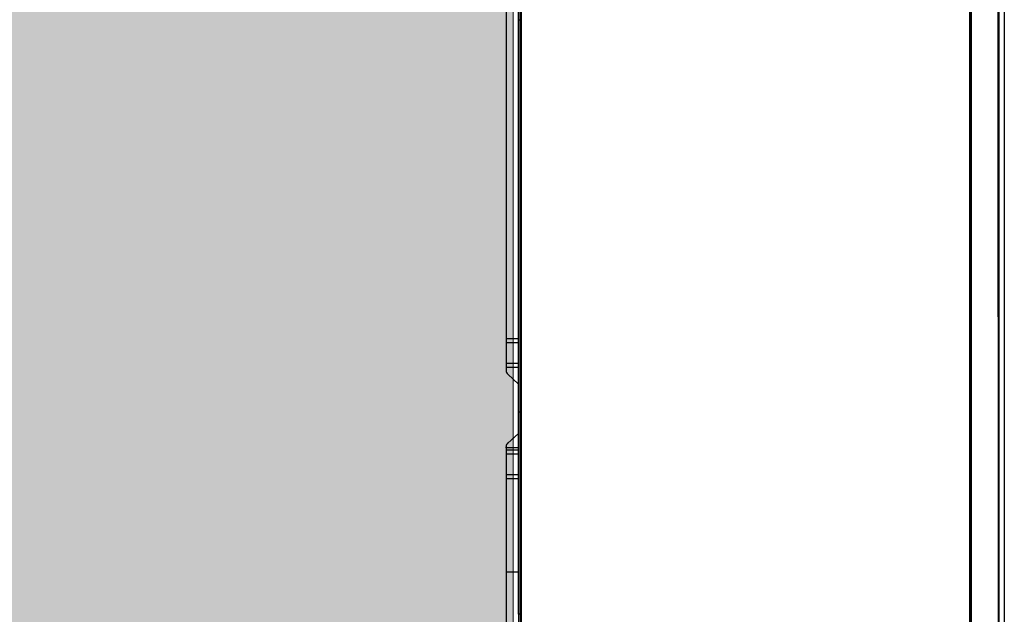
# Model space of a CAD drawing. Header units: millimetres. Extents: x 922208 to 1069538, y -182208 to -99877.
# Tile 39 of 256: x 970907 to 971305, y -170737 to -170496. Entities that reach past the tile are written whole.
import ezdxf

# ---------------------------------------------------------------- set-up
doc = ezdxf.new("R2010")
doc.units = ezdxf.units.MM
doc.header["$MEASUREMENT"] = 0
doc.linetypes.add('HIDDEN', pattern=[20, 10, -10])
doc.layers.add('IS_KLIM_urządzenia', color=3, linetype='Continuous')
for name, color, linetype, lineweight in [('IS_POWRÓT', 5, 'HIDDEN', 30), ('Nowe_220-A Ściany_Nr_pióra__19', 255, 'Continuous', 0), ('Nowe_220-A Ściany_Nr_pióra__27', 7, 'Continuous', 25)]:
    doc.layers.add(name, color=color, linetype=linetype, lineweight=lineweight)

# ---------------------------------------------------------------- blocks, each defined once
blk = doc.blocks.new('parter01')
at = {"layer": 'Nowe_220-A Ściany_Nr_pióra__19', "linetype": 'Continuous', "lineweight": 0}
blk.add_hatch(color=255, dxfattribs=at).paths.add_polyline_path([(971106.55074, -110150.02068), (970866.55073, -110150.02068), (970866.55073, -111767.85763), (971106.55074, -111767.85763)])
at = {"layer": 'Nowe_220-A Ściany_Nr_pióra__27', "color": 7, "linetype": 'Continuous', "lineweight": 0}
blk.add_lwpolyline([(971106.55073, -111767.85763), (971106.55073, -110150.02068)], dxfattribs=at)
blk = doc.blocks.new('G$CFEA986A8')
at = {"layer": 'IS_KLIM_urządzenia', "linetype": 'Continuous'}
for p, q in [((65.49, 201.26), (209.47, 201.26)), ((209.47, 196.29), (209.47, 201.26)), ((209.47, 201.26), (210.97, 201.26)), ((210.97, 201.26), (210.97, 196.29)), ((210.97, 201.26), (219.47, 201.26)), ((219.47, 196.29), (219.47, 201.26)), ((219.47, 201.26), (220.97, 201.26)), ((220.97, 201.26), (220.97, 196.29)), ((220.97, 201.26), (222.34, 201.26)), ((223.82, 200.61), (227.77, 196.29)), ((247.78, 196.29), (251.6, 200.59)), ((253.61, 201.26), (253.09, 201.26)), ((255.91, 201.26), (264.42, 201.26)), ((303.61, 201.26), (507.43, 201.26)), ((80.5, 196.24), (80.5, 195.58)), ((80.5, 195.58), (80.5, 195.13)), ((239.13, 196.24), (239.13, 196.29)), ((239.13, 195.13), (239.13, 195.58)), ((278.23, 195.58), (278.23, 195.13)), ((320.84, 196.24), (320.84, 196.29)), ((320.84, 195.58), (320.84, 196.24)), ((320.84, 195.13), (320.84, 195.58)), ((46.52, 13.96), (921.55, 13.84)), ((48.58, 13.7), (919.48, 13.58)), ((919.48, 13.06), (48.58, 13.18)), ((58.73, 0), (909.33, -0.12)), ((58.74, 2.46), (909.33, 2.34)), ((909.33, 1.87), (58.74, 1.98))]:
    blk.add_line(p, q, dxfattribs=at)
at = {"layer": 'IS_KLIM_urządzenia', "linetype": 'Continuous', "extrusion": (0, 0, -1)}
for centre, start, end in [((-222.34, 199.26), 90, 137.5532), ((-253.09, 199.26), 41.5986, 90)]:
    blk.add_arc(centre, 2, start, end, dxfattribs=at)
at = {"layer": 'IS_KLIM_urządzenia', "linetype": 'Continuous'}
for points, degree in [([(253.61, 196.29), (253.61, 197.95), (253.61, 199.6), (253.61, 201.26)], 3), ([(254.48, 196.29), (254.48, 197.95), (254.48, 199.6), (254.48, 201.26)], 3), ([(254.48, 201.26), (254.96, 201.26), (255.43, 201.26), (255.91, 201.26)], 3), ([(255.91, 201.26), (255.91, 199.6), (255.91, 197.95), (255.91, 196.29)], 3), ([(264.42, 196.29), (264.42, 197.95), (264.42, 199.6), (264.42, 201.26)], 3), ([(264.42, 201.26), (264.93, 201.26), (265.45, 201.26), (265.97, 201.26)], 3), ([(265.97, 201.26), (265.97, 196.29)], 1), ([(303.61, 201.26), (303.61, 196.29)], 1), ([(80.5, 196.24), (69.18, 196.24), (57.86, 196.24), (46.54, 196.24)], 3), ([(46.54, 195.58), (57.86, 195.58), (69.18, 195.58), (80.5, 195.58)], 3), ([(80.5, 195.13), (70.57, 195.13), (60.65, 195.13), (50.72, 195.13)], 3), ([(239.13, 196.24), (186.25, 196.24), (133.37, 196.24), (80.5, 196.24)], 3), ([(80.5, 195.58), (133.37, 195.58), (186.25, 195.58), (239.13, 195.58)], 3), ([(239.13, 195.13), (186.25, 195.13), (133.37, 195.13), (80.5, 195.13)], 3), ([(239.13, 196.29), (266.37, 196.29), (293.61, 196.29), (320.84, 196.29)], 3), ([(320.84, 196.24), (293.61, 196.24), (266.37, 196.24), (239.13, 196.24)], 3), ([(239.13, 195.58), (239.13, 195.8), (239.13, 196.02), (239.13, 196.24)], 3), ([(239.13, 195.58), (252.17, 195.58), (265.2, 195.58), (278.23, 195.58)], 3), ([(278.23, 195.13), (265.2, 195.13), (252.17, 195.13), (239.13, 195.13)], 3), ([(320.84, 196.29), (322.84, 196.29), (324.84, 196.29), (326.83, 196.29)], 3), ([(320.84, 195.58), (322.84, 195.58), (324.84, 195.58), (326.83, 195.58)], 3), ([(326.83, 195.13), (324.84, 195.13), (322.84, 195.13), (320.84, 195.13)], 3)]:
    blk.add_open_spline(points, degree=degree, dxfattribs=at)
for points, knots in [([(253.61, 201.26), (253.87, 201.26), (254.14, 201.26), (254.43, 201.26), (254.45, 201.26), (254.48, 201.26)], [0, 0, 0, 0, 0.911049, 0.911049, 1, 1, 1, 1]), ([(265.97, 201.26), (266.02, 201.26), (266.06, 201.26), (270.28, 201.26), (274.45, 201.26), (286.95, 201.26), (295.28, 201.26), (303.61, 201.26)], [0, 0, 0, 0, 0.003771, 0.003771, 0.335869, 0.335869, 1, 1, 1, 1]), ([(46.54, 196.29), (46.71, 196.29), (46.87, 196.29), (48.37, 196.29), (49.71, 196.29), (56.37, 196.29), (61.71, 196.29), (71.52, 196.29), (76.01, 196.29), (80.5, 196.29)], [0, 0, 0, 0, 0.014724, 0.014724, 0.13252, 0.13252, 0.603704, 0.603704, 1, 1, 1, 1]), ([(80.5, 196.29), (94.71, 196.29), (108.92, 196.29), (161.8, 196.29), (200.47, 196.29), (239.13, 196.29)], [0, 0, 0, 0, 0.268807, 0.268807, 1, 1, 1, 1]), ([(278.23, 195.58), (285.33, 195.58), (292.43, 195.58), (306.64, 195.58), (313.74, 195.58), (320.84, 195.58)], [0, 0, 0, 0, 0.5, 0.5, 1, 1, 1, 1]), ([(320.84, 195.13), (320.51, 195.13), (320.18, 195.13), (318.51, 195.13), (317.18, 195.13), (310.51, 195.13), (305.18, 195.13), (292.64, 195.13), (285.43, 195.13), (278.23, 195.13)], [0, 0, 0, 0, 0.023466, 0.023466, 0.117331, 0.117331, 0.49279, 0.49279, 1, 1, 1, 1])]:
    blk.add_open_spline(points, degree=3, knots=knots, dxfattribs=at)

msp = doc.modelspace()

# ---------------------------------------------------------------- block references
at = {"layer": 'IS_POWRÓT', "color": 27, "linetype": 'ByBlock', "lineweight": 30}
msp.add_blockref('parter01', (0, -59685.16), dxfattribs=at)

# ---------------------------------------------------------------- next in the draw order: block references
at = {"layer": 'IS_KLIM_urządzenia', "xscale": -1, "rotation": 90}
msp.add_blockref('G$CFEA986A8', (971304.99, -170415.72), dxfattribs=at)

doc.saveas('drawing.dxf')
